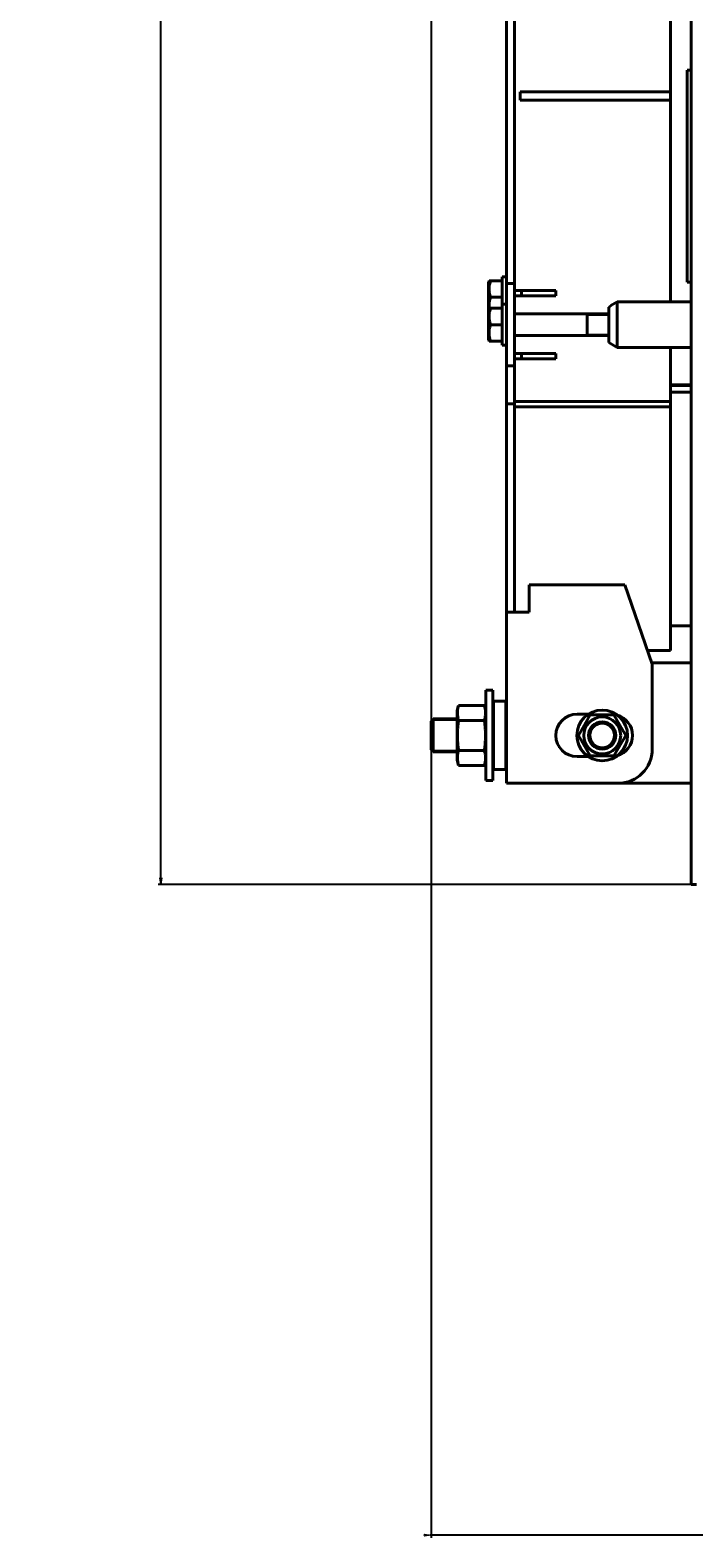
# Model space of a CAD drawing. Header units: millimetres. Extents: x -4428 to 3866, y -3426 to 3855.
# Tile 1 of 191: x -4428 to -3943, y -3165 to -2063. Entities that reach past the tile are written whole.
import ezdxf

# ---------------------------------------------------------------- set-up
doc = ezdxf.new("R2010")
doc.units = ezdxf.units.MM
doc.linetypes.add('K5LT_BASIC', pattern=[0])
doc.linetypes.add('K5LT_THIN', pattern=[0])
doc.layers.add('Системный слой', color=7, linetype='Continuous')
doc.styles.add('KDIMTEXTSTYLE', font='GOST_AU.SHX', dxfattribs={"width": 0.96, "oblique": 15, "height": 5})
doc.dimstyles.new('KDIMSTYLE (1.00)', dxfattribs={"dimtxt": 5, "dimasz": 1, "dimexe": 2, "dimexo": 0, "dimgap": 1, "dimtad": 1, "dimtxsty": 'KDIMTEXTSTYLE', "dimsah": 1, "dimcen": 0, "dimdle": 1, "dimadec": 0, "dimazin": 0, "dimtfac": 0.667, "dimtmove": 0, "dimatfit": 3, "dimfxl": 1, "dimtvp": 1, "dimtolj": 1, "dimtzin": 0, "dimarcsym": 0})

# ---------------------------------------------------------------- blocks, each defined once
blk = doc.blocks.new('KDIMARROW_01')
at = {"layer": 'Системный слой'}
blk.add_hatch(color=0, dxfattribs=at).paths.add_polyline_path([(0, 0), (-5, 0.7), (-4.5, 0), (-5, -0.7)])
at = {"layer": 'Системный слой', "color": 0, "linetype": 'K5LT_THIN', "lineweight": 20}
for p, q in [((-4.5, 0), (-5, 0.7)), ((-5, 0.7), (0, 0)), ((0, 0), (-5, -0.7)), ((-5, -0.7), (-4.5, 0)), ((0, 0), (-1, 0))]:
    blk.add_line(p, q, dxfattribs=at)
blk = doc.blocks.new('U22')
at = {"layer": 'Системный слой', "color": 150, "linetype": 'K5LT_BASIC', "lineweight": 40, "true_color": 0x0080ff}
for p, q in [((-3945.3, -2687.6), (-3945.3, -497.6)), ((-3960.3, -1995.3), (-3960.3, -2108.6)), ((-4080.3, -2018.6), (-4080.3, -2238.6)), ((-4074.3, -2238.6), (-4074.3, -2018.6)), ((-4074.3, -2018.6), (-4074.3, -2238.6)), ((-3945.3, -2092.6), (-3948.3, -2092.6)), ((-3948.3, -2092.6), (-3948.3, -2097.6)), ((-3948.3, -2242.6), (-3948.3, -2097.6)), ((-4070.3, -2108.6), (-4070.3, -2114.6)), ((-4070.3, -2108.6), (-3960.3, -2108.6)), ((-3960.3, -2108.6), (-3960.3, -2114.6)), ((-4070.3, -2114.6), (-3960.3, -2114.6)), ((-3960.3, -2114.6), (-3960.3, -2261.8)), ((-4080.3, -2243.6), (-4083.3, -2243.6)), ((-4083.3, -2243.6), (-4083.3, -2252.6)), ((-4080.3, -2248.6), (-4080.3, -2238.6)), ((-4074.3, -2238.6), (-4074.3, -2248.6)), ((-3948.3, -2242.6), (-3948.3, -2247.6)), ((-4093, -2246.6), (-4093.3, -2247.2)), ((-4093.3, -2267.2), (-4093.3, -2247.2)), ((-4091.9, -2246.6), (-4093, -2246.6)), ((-4083.3, -2246.6), (-4091.9, -2246.6)), ((-4083.3, -2252.6), (-4083.3, -2263.6)), ((-4074.3, -2248.6), (-4080.3, -2248.6)), ((-4080.3, -2258.6), (-4080.3, -2248.6)), ((-4074.3, -2258.6), (-4074.3, -2248.6)), ((-4069.3, -2253.6), (-4074.3, -2253.6)), ((-4044.3, -2253.6), (-4069.3, -2253.6)), ((-4069.3, -2257.6), (-4069.3, -2253.6)), ((-4044.3, -2257.6), (-4044.3, -2253.6)), ((-3945.3, -2247.6), (-3948.3, -2247.6)), ((-4093, -2266.6), (-4093.3, -2267.2)), ((-4093.3, -2290), (-4093.3, -2267.2)), ((-4091.9, -2266.6), (-4093, -2266.6)), ((-4083.3, -2258.6), (-4091.9, -2258.6)), ((-4083.3, -2266.6), (-4091.9, -2266.6)), ((-4083.3, -2263.6), (-4083.3, -2272.6)), ((-4080.3, -2263.6), (-4083.3, -2263.6)), ((-4080.3, -2258.6), (-4080.3, -2298.6)), ((-4069.3, -2257.6), (-4074.3, -2257.6)), ((-4074.3, -2258.6), (-4074.3, -2298.6)), ((-4069.3, -2257.6), (-4044.3, -2257.6)), ((-4005.4, -2265.7), (-4003.9, -2264.8)), ((-4005.4, -2265.7), (-4005.4, -2291.5)), ((-4003.9, -2264.7), (-3999.3, -2261.8)), ((-4003.9, -2264.7), (-4003.9, -2264.7)), ((-4003.9, -2264.8), (-4003.9, -2264.7)), ((-3999.3, -2293.3), (-3999.3, -2261.8)), ((-3945.3, -2261.8), (-3999.3, -2261.8)), ((-3999.3, -2261.8), (-3999.3, -2295.3)), ((-4083.3, -2278.6), (-4091.9, -2278.6)), ((-4083.3, -2272.6), (-4083.3, -2293.6)), ((-4074.3, -2270.6), (-4005.4, -2270.6)), ((-4021.3, -2286.6), (-4021.3, -2270.6)), ((-4093, -2290.6), (-4093.3, -2290)), ((-4074.3, -2286.6), (-4005.4, -2286.6)), ((-4093, -2290.6), (-4091.9, -2290.6)), ((-4083.3, -2290.6), (-4091.9, -2290.6)), ((-4080.3, -2293.6), (-4083.3, -2293.6)), ((-4080.3, -2298.6), (-4080.3, -2308.6)), ((-4074.3, -2298.6), (-4074.3, -2308.6)), ((-4069.3, -2299.6), (-4074.3, -2299.6)), ((-4044.3, -2299.6), (-4069.3, -2299.6)), ((-4069.3, -2303.6), (-4069.3, -2299.6)), ((-4044.3, -2303.6), (-4044.3, -2299.6)), ((-4005.4, -2291.5), (-3999.3, -2295.3)), ((-4003.9, -2292.4), (-4003.9, -2292.4)), ((-4003.9, -2292.4), (-4003.9, -2292.4)), ((-3999.3, -2295.3), (-3999.3, -2293.3)), ((-3945.3, -2295.3), (-3999.3, -2295.3)), ((-3960.3, -2295.3), (-3960.3, -2334.6)), ((-4080.3, -2318.6), (-4080.3, -2308.6)), ((-4074.3, -2308.6), (-4080.3, -2308.6)), ((-4069.3, -2303.6), (-4074.3, -2303.6)), ((-4074.3, -2318.6), (-4074.3, -2308.6)), ((-4069.3, -2303.6), (-4044.3, -2303.6)), ((-4080.3, -2318.6), (-4080.3, -2336.5)), ((-4074.3, -2334.6), (-4074.3, -2318.6)), ((-4074.3, -2318.6), (-4074.3, -2336.5)), ((-3945.3, -2322.6), (-3960.3, -2322.6)), ((-3960.3, -2322.9), (-3945.3, -2322.9)), ((-3960.3, -2334.6), (-4074.3, -2334.6)), ((-3960.3, -2327.8), (-3945.3, -2327.8)), ((-3960.3, -2334.6), (-3960.3, -2338.7)), ((-4074.3, -2336.5), (-4080.3, -2336.5)), ((-4080.3, -2336.5), (-4080.3, -2480.7)), ((-4074.3, -2336.5), (-4074.3, -2480.7)), ((-3960.3, -2338.7), (-4074.3, -2338.7)), ((-4074.3, -2338.7), (-4074.3, -2480.7)), ((-3960.3, -2338.7), (-3960.3, -2516.6)), ((-4063.7, -2468.6), (-3993.7, -2468.6)), ((-4063.7, -2488.6), (-4063.7, -2468.6)), ((-3993.7, -2468.6), (-3973.7, -2526.6)), ((-4080.3, -2480.7), (-4080.3, -2488.6)), ((-4080.3, -2488.6), (-4080.3, -2613.6)), ((-4080.3, -2488.6), (-4066.3, -2488.6)), ((-4074.3, -2480.7), (-4074.3, -2488.6)), ((-4066.3, -2488.6), (-4063.7, -2488.6)), ((-3960.3, -2498.6), (-3945.3, -2498.6)), ((-3960.3, -2516.6), (-3977.1, -2516.6)), ((-3945.3, -2525.6), (-3974, -2525.6)), ((-3973.7, -2526.6), (-3973.7, -2588.6)), ((-4095.3, -2611.6), (-4095.3, -2545.6)), ((-4095.3, -2545.6), (-4090.3, -2545.6)), ((-4090.3, -2611.6), (-4090.3, -2545.6)), ((-4089.8, -2553.6), (-4090.3, -2554.1)), ((-4089.8, -2553.6), (-4080.8, -2553.6)), ((-4089.8, -2601.5), (-4089.8, -2553.6)), ((-4080.8, -2601.5), (-4080.8, -2553.6)), ((-4080.8, -2553.6), (-4080.3, -2554.1)), ((-4115.3, -2556.7), (-4116.3, -2560.5)), ((-4116.3, -2596.6), (-4116.3, -2560.5)), ((-4096.4, -2556.7), (-4115.3, -2556.7)), ((-4095.3, -2560.5), (-4096.4, -2556.7)), ((-4028.7, -2563.1), (-4020.4, -2563.1)), ((-4027.7, -2578.6), (-4019, -2563.6)), ((-4019, -2563.6), (-4001.7, -2563.6)), ((-4001.7, -2563.6), (-3993, -2578.6)), ((-4133.8, -2566.6), (-4135.3, -2568.1)), ((-4135.3, -2589.1), (-4135.3, -2568.1)), ((-4116.3, -2566.6), (-4133.8, -2566.6)), ((-4133.8, -2590.6), (-4133.8, -2566.6)), ((-4096.4, -2567.6), (-4115.3, -2567.6)), ((-4019, -2593.6), (-4027.7, -2578.6)), ((-3993, -2578.6), (-4001.7, -2593.6)), ((-4133.8, -2590.6), (-4135.3, -2589.1)), ((-4116.3, -2590.6), (-4133.8, -2590.6)), ((-4115.3, -2600.5), (-4116.3, -2596.6)), ((-4096.4, -2589.6), (-4115.3, -2589.6)), ((-4095.3, -2596.6), (-4096.4, -2600.5)), ((-4020.4, -2594.1), (-4028.7, -2594.1)), ((-4001.7, -2593.6), (-4019, -2593.6)), ((-4096.4, -2600.5), (-4115.3, -2600.5)), ((-4089.8, -2603.6), (-4090.3, -2603.1)), ((-4089.8, -2603.6), (-4089.8, -2601.5)), ((-4089.8, -2603.6), (-4080.8, -2603.6)), ((-4080.8, -2603.6), (-4080.8, -2601.5)), ((-4080.8, -2603.6), (-4080.3, -2603.1)), ((-4095.3, -2611.6), (-4090.3, -2611.6)), ((-4066.3, -2613.6), (-4080.3, -2613.6)), ((-3998.7, -2613.6), (-4066.3, -2613.6)), ((-3945.3, -2613.6), (-3998.7, -2613.6)), ((-3941.3, -2687.6), (-3945.3, -2687.6))]:
    blk.add_line(p, q, dxfattribs=at)
at = {"layer": 'Системный слой', "color": 7, "linetype": 'K5LT_THIN', "lineweight": 20}
for p, q in [((-4021.3, -2271.7), (-4005.4, -2271.7)), ((-4021.3, -2285.5), (-4005.4, -2285.5)), ((-4133.8, -2567.7), (-4134.9, -2567.7)), ((-4116.3, -2567.7), (-4133.8, -2567.7)), ((-4133.8, -2589.5), (-4134.9, -2589.5)), ((-4116.3, -2589.5), (-4133.8, -2589.5))]:
    blk.add_line(p, q, dxfattribs=at)
at = {"layer": 'Системный слой', "color": 150, "linetype": 'K5LT_BASIC', "lineweight": 40, "true_color": 0x0080ff}
for radius in [18.5, 13.5, 10, 9]:
    blk.add_circle((-4010.3, -2578.6), radius, dxfattribs=at)
for centre, radius, start, end in [((-4028.7, -2578.6), 15.5, 90, 270), ((-4003.7, -2578.6), 15.5, 286.1891, 73.8109), ((-3998.7, -2588.6), 25, 270, 0)]:
    blk.add_arc(centre, radius, start, end, dxfattribs=at)
for points, knots in [([(-4091.9, -2258.6), (-4092.1, -2258.2), (-4092.2, -2257.6), (-4092.5, -2256.7), (-4092.6, -2256.1), (-4092.7, -2255.4), (-4092.8, -2254.8), (-4092.9, -2254.1), (-4093, -2253.5), (-4093, -2252.8), (-4093, -2252.1), (-4093, -2251.4), (-4092.9, -2250.8), (-4092.8, -2250), (-4092.6, -2249), (-4092.3, -2247.8), (-4092, -2247), (-4091.9, -2246.6)], [0, 0, 0, 0, 1.889793, 2.772286, 3.97396, 4.613199, 5.962253, 6.508307, 7.620707, 8.715255, 9.746093, 10.721757, 11.68135, 12.629021, 14.021816, 16.259909, 18, 18, 18, 18]), ([(-4092.9, -2266.6), (-4092.9, -2266.2), (-4093, -2265.6), (-4093, -2264.6), (-4093, -2263.8), (-4092.9, -2263), (-4092.8, -2262.3), (-4092.7, -2261.3), (-4092.4, -2260.1), (-4092.1, -2259.1), (-4091.9, -2258.6)], [0, 0, 0, 0, 1.467235, 2.782812, 3.910658, 4.882268, 5.957763, 6.836444, 8.82892, 11, 11, 11, 11]), ([(-4091.9, -2278.6), (-4092.1, -2278.2), (-4092.2, -2277.6), (-4092.5, -2276.7), (-4092.6, -2276.1), (-4092.7, -2275.4), (-4092.8, -2274.8), (-4092.9, -2274.1), (-4093, -2273.5), (-4093, -2272.8), (-4093, -2272.1), (-4093, -2271.4), (-4092.9, -2270.8), (-4092.8, -2270), (-4092.6, -2269), (-4092.3, -2267.8), (-4092, -2267), (-4091.9, -2266.6)], [0, 0, 0, 0, 1.889793, 2.772286, 3.97396, 4.613199, 5.962253, 6.508307, 7.620707, 8.715255, 9.746093, 10.721757, 11.68135, 12.629021, 14.021816, 16.259909, 18, 18, 18, 18]), ([(-4091.9, -2290.6), (-4092.1, -2290.2), (-4092.2, -2289.6), (-4092.5, -2288.6), (-4092.7, -2287.8), (-4092.8, -2287), (-4092.9, -2286.3), (-4093, -2285.5), (-4093, -2284.8), (-4093, -2284.1), (-4092.9, -2283.3), (-4092.9, -2282.5), (-4092.7, -2281.4), (-4092.4, -2280.1), (-4092.1, -2279.2), (-4091.9, -2278.6)], [0, 0, 0, 0, 1.679816, 2.464254, 4.100621, 4.689754, 5.785161, 6.773962, 7.746893, 8.757247, 9.530451, 10.808294, 12.055167, 13.667644, 16, 16, 16, 16]), ([(-4115.3, -2567.6), (-4115.4, -2567.2), (-4115.6, -2566.4), (-4115.8, -2565.3), (-4115.9, -2564.4), (-4116, -2563.6), (-4116.1, -2562.8), (-4116.1, -2562.2), (-4116.1, -2561.5), (-4116, -2560.9), (-4116, -2560.1), (-4115.9, -2559.2), (-4115.7, -2558.1), (-4115.4, -2557.2), (-4115.3, -2556.7)], [0, 0, 0, 0, 1.807937, 3.150058, 4.503837, 5.642381, 6.480913, 7.500106, 8.27336, 9.237324, 10.240056, 11.26934, 12.847553, 15, 15, 15, 15]), ([(-4096.4, -2556.7), (-4096.3, -2557.1), (-4096.1, -2557.9), (-4095.9, -2559), (-4095.7, -2559.9), (-4095.6, -2560.7), (-4095.6, -2561.4), (-4095.6, -2562.1), (-4095.6, -2562.8), (-4095.6, -2563.4), (-4095.7, -2564.2), (-4095.8, -2565), (-4096, -2566.2), (-4096.2, -2567.1), (-4096.4, -2567.6)], [0, 0, 0, 0, 1.807937, 3.150058, 4.503837, 5.642381, 6.480913, 7.500106, 8.27336, 9.237324, 10.240056, 11.26934, 12.847553, 15, 15, 15, 15]), ([(-4115.3, -2589.6), (-4115.4, -2588.9), (-4115.6, -2587.4), (-4115.8, -2585.5), (-4115.9, -2583.9), (-4116, -2582.9), (-4116, -2582), (-4116, -2580.9), (-4116.1, -2579.9), (-4116.1, -2579), (-4116.1, -2578.3), (-4116.1, -2577.6), (-4116.1, -2576.6), (-4116, -2575.6), (-4116, -2574.4), (-4115.9, -2573), (-4115.7, -2571.4), (-4115.5, -2569.5), (-4115.4, -2568.2), (-4115.3, -2567.6)], [0, 0, 0, 0, 2.051066, 5.332772, 6.348501, 7.36423, 8.379959, 9.395689, 10.965406, 11.750265, 12.535124, 13.319982, 14.104841, 15.674559, 16.818018, 17.961478, 20.248398, 22.316971, 24.385545, 24.385545, 24.385545, 24.385545]), ([(-4096.4, -2567.6), (-4096.3, -2568.2), (-4096.1, -2569.8), (-4095.9, -2571.7), (-4095.8, -2573.3), (-4095.7, -2574.2), (-4095.7, -2575.2), (-4095.6, -2576.2), (-4095.6, -2577.3), (-4095.6, -2578.2), (-4095.6, -2578.9), (-4095.6, -2579.6), (-4095.6, -2580.6), (-4095.7, -2581.6), (-4095.7, -2582.8), (-4095.8, -2584.1), (-4095.9, -2585.8), (-4096.1, -2587.7), (-4096.3, -2588.9), (-4096.4, -2589.6)], [0, 0, 0, 0, 2.051066, 5.332772, 6.348501, 7.36423, 8.379959, 9.395689, 10.965406, 11.750265, 12.535124, 13.319982, 14.104841, 15.674559, 16.818018, 17.961478, 20.248398, 22.316971, 24.385545, 24.385545, 24.385545, 24.385545]), ([(-4115.3, -2600.5), (-4115.4, -2600.1), (-4115.6, -2599.3), (-4115.8, -2598.2), (-4115.9, -2597.3), (-4116, -2596.5), (-4116.1, -2595.7), (-4116.1, -2595.1), (-4116.1, -2594.4), (-4116, -2593.8), (-4116, -2593), (-4115.9, -2592.1), (-4115.7, -2591), (-4115.4, -2590.1), (-4115.3, -2589.6)], [0, 0, 0, 0, 1.807946, 3.150074, 4.50386, 5.642409, 6.480943, 7.500106, 8.273392, 9.237354, 10.240083, 11.269363, 12.847568, 15, 15, 15, 15]), ([(-4096.4, -2589.6), (-4096.3, -2590), (-4096.1, -2590.8), (-4095.9, -2591.9), (-4095.7, -2592.8), (-4095.6, -2593.6), (-4095.6, -2594.3), (-4095.6, -2595), (-4095.6, -2595.7), (-4095.6, -2596.3), (-4095.7, -2597.1), (-4095.8, -2597.9), (-4096, -2599.1), (-4096.2, -2600), (-4096.4, -2600.5)], [0, 0, 0, 0, 1.807946, 3.150074, 4.50386, 5.642409, 6.480943, 7.500106, 8.273392, 9.237354, 10.240083, 11.269363, 12.847568, 15, 15, 15, 15])]:
    blk.add_open_spline(points, degree=3, knots=knots, dxfattribs=at)

msp = doc.modelspace()

# ---------------------------------------------------------------- block references
at = {"layer": 'Системный слой'}
msp.add_blockref('U22', (0, 0), dxfattribs=at)

# ---------------------------------------------------------------- dimensions: what is measured, and where the dimension line sits
at = {"layer": 'Системный слой', "color": 7}
msp.add_linear_dim(base=(-4332.877, -497.592), p1=(-3945.336, -2687.592), p2=(-3945.336, -497.592), angle=90, location=(-4332.877, -1674.592), dimstyle='KDIMSTYLE (1.00)', override={"dimexo": 0, "dimpost": '\\H75.0;\\W0.965;\\Q15;<>', "dimblk1": 'KDIMARROW_01', "dimblk2": 'KDIMARROW_01', "dimse1": 0, "dimse2": 0, "dimclrt": 7, "dimtolj": 1}, dxfattribs=at).render()
msp.add_linear_dim(base=(-4135.336, -3162.711), p1=(47.664, -1618.592), p2=(-4135.336, -1408.744), location=(-2079.336, -3162.711), dimstyle='KDIMSTYLE (1.00)', override={"dimexo": 0, "dimpost": '\\H75.0;\\W0.965;\\Q15;<>', "dimblk1": 'KDIMARROW_01', "dimblk2": 'KDIMARROW_01', "dimse1": 0, "dimse2": 0, "dimclrt": 7, "dimtolj": 1}, dxfattribs=at).render()

doc.saveas('drawing.dxf')
